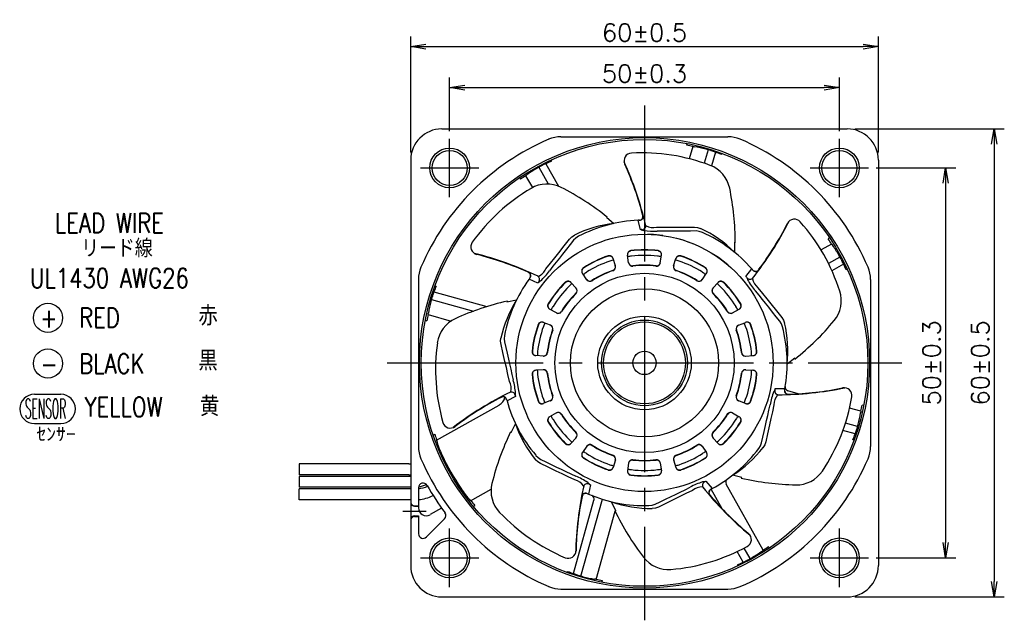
# Model space of a CAD drawing. Extents: x 179 to 469, y 175 to 263.
# Tile 2 of 2: x 342 to 469, y 186 to 263. Entities that reach past the tile are written whole.
import ezdxf

# ---------------------------------------------------------------- set-up
doc = ezdxf.new("R2010")
doc.units = 0
doc.header["$MEASUREMENT"] = 0
doc.header["$PDSIZE"] = -0.5
for name, pattern in [('CENTER', [27, 20, -2, 3, -2]), ('DASHED', [5, 3, -2]), ('MS', [0])]:
    doc.linetypes.add(name, pattern=pattern)
doc.layers.get('0').update_dxf_attribs({"linetype": 'CONTINUOUS'})
doc.layers.get('DEFPOINTS').update_dxf_attribs({"linetype": 'CONTINUOUS'})
for name, color, linetype in [('1DIM', 8, 'CONTINUOUS'), ('1MISC', 8, 'CONTINUOUS'), ('1TEXT', 8, 'CONTINUOUS'), ('CENTER_L', 4, 'CENTER'), ('DASH_L', 4, 'DASHED'), ('PV_PRIMARY', 2, 'MS'), ('SOLID_M', 2, 'CONTINUOUS'), ('WA', 7, 'CONTINUOUS')]:
    doc.layers.add(name, color=color, linetype=linetype)
doc.styles.get("Standard").update_dxf_attribs({"font": 'ROMANS.shx', "bigfont": 'BIGFONT.shx'})
doc.dimstyles.new('ARROW_ARROW', dxfattribs={"dimscale": 0, "dimtxt": 3.5, "dimasz": 3, "dimexe": 2, "dimexo": 1.5, "dimgap": 1, "dimtad": 1, "dimdec": 1, "dimdsep": 46, "dimtxsty": 'STANDARD', "dimblk1": 'OPEN', "dimblk2": 'OPEN', "dimsah": 1, "dimcen": 0, "dimclrd": 256, "dimclre": 256, "dimclrt": 256, "dimadec": 0, "dimazin": 0, "dimtfac": 1, "dimtdec": 1, "dimtmove": 0, "dimatfit": 3, "dimldrblk": 'OPEN', "dimfxl": 1, "dimtolj": 1, "dimarcsym": 0})

# ---------------------------------------------------------------- blocks, each defined once
blk = doc.blocks.new('_OPEN')
at = {"color": 0, "linetype": 'ByBlock'}
for p, q in [((-1, 0.167), (0, 0)), ((0, 0), (-1, -0.167)), ((0, 0), (-1, 0))]:
    blk.add_line(p, q, dxfattribs=at)
blk = doc.blocks.new('*D7')
at = {"layer": '1DIM', "lineweight": -2, "transparency": 16777216}
for p, q in [((392.53, 246.4), (392.53, 261.29)), ((452.53, 246.4), (452.53, 261.29)), ((394.48, 259.99), (450.58, 259.99))]:
    blk.add_line(p, q, dxfattribs=at)
at = {"layer": 'DEFPOINTS', "color": 0, "transparency": 16777216}
for p in [(452.53, 259.99), (392.53, 245.43), (452.53, 245.43)]:
    blk.add_point(p, dxfattribs=at)
at = {"layer": '1DIM', "lineweight": -2, "transparency": 16777216, "xscale": 1.95, "yscale": 1.95, "zscale": 1.95, "rotation": 180}
blk.add_blockref('_OPEN', (392.53, 259.99), dxfattribs=at)
at = {"layer": '1DIM', "lineweight": -2, "transparency": 16777216, "xscale": 1.95, "yscale": 1.95, "zscale": 1.95}
blk.add_blockref('_OPEN', (452.53, 259.99), dxfattribs=at)
at = {"layer": '1DIM', "transparency": 16777216, "insert": (422.53, 261.78), "char_height": 2.275, "attachment_point": 5}
blk.add_mtext('60±0.5', dxfattribs=at)
blk = doc.blocks.new('*D8')
at = {"layer": '1DIM', "lineweight": -2, "transparency": 16777216}
for p, q in [((397.53, 249.15), (397.53, 256.03)), ((447.53, 249.15), (447.53, 256.03)), ((399.48, 254.73), (445.58, 254.73))]:
    blk.add_line(p, q, dxfattribs=at)
at = {"layer": 'DEFPOINTS', "color": 0, "transparency": 16777216}
for p in [(447.53, 254.73), (397.53, 248.18), (447.53, 248.18)]:
    blk.add_point(p, dxfattribs=at)
at = {"layer": '1DIM', "lineweight": -2, "transparency": 16777216, "xscale": 1.95, "yscale": 1.95, "zscale": 1.95, "rotation": 180}
blk.add_blockref('_OPEN', (397.53, 254.73), dxfattribs=at)
at = {"layer": '1DIM', "lineweight": -2, "transparency": 16777216, "xscale": 1.95, "yscale": 1.95, "zscale": 1.95}
blk.add_blockref('_OPEN', (447.53, 254.73), dxfattribs=at)
at = {"layer": '1DIM', "transparency": 16777216, "insert": (422.53, 256.52), "char_height": 2.275, "attachment_point": 5}
blk.add_mtext('50±0.3', dxfattribs=at)
blk = doc.blocks.new('*D9')
at = {"layer": '1DIM', "lineweight": -2, "transparency": 16777216}
for p, q in [((449.5, 249.43), (468.69, 249.43)), ((467.39, 247.48), (467.39, 191.38)), ((449.5, 189.43), (468.69, 189.43))]:
    blk.add_line(p, q, dxfattribs=at)
at = {"layer": 'DEFPOINTS', "color": 0, "transparency": 16777216}
for p in [(448.53, 249.43), (448.53, 189.43), (467.39, 189.43)]:
    blk.add_point(p, dxfattribs=at)
at = {"layer": '1DIM', "lineweight": -2, "transparency": 16777216, "xscale": 1.95, "yscale": 1.95, "zscale": 1.95}
for p, rotation in [((467.39, 249.43), 90), ((467.39, 189.43), 270)]:
    blk.add_blockref('_OPEN', p, dxfattribs=dict(at, rotation=rotation))
at = {"layer": '1DIM', "transparency": 16777216, "insert": (465.6, 219.43), "char_height": 2.275, "attachment_point": 5, "rotation": 90}
blk.add_mtext('60±0.5', dxfattribs=at)
blk = doc.blocks.new('*D10')
at = {"layer": '1DIM', "lineweight": -2, "transparency": 16777216}
for p, q in [((452.25, 244.43), (462.45, 244.43)), ((461.15, 242.48), (461.15, 196.38)), ((452.25, 194.43), (462.45, 194.43))]:
    blk.add_line(p, q, dxfattribs=at)
at = {"layer": 'DEFPOINTS', "color": 0, "transparency": 16777216}
for p in [(451.28, 244.43), (451.28, 194.43), (461.15, 194.43)]:
    blk.add_point(p, dxfattribs=at)
at = {"layer": '1DIM', "lineweight": -2, "transparency": 16777216, "xscale": 1.95, "yscale": 1.95, "zscale": 1.95}
for p, rotation in [((461.15, 244.43), 90), ((461.15, 194.43), 270)]:
    blk.add_blockref('_OPEN', p, dxfattribs=dict(at, rotation=rotation))
at = {"layer": '1DIM', "transparency": 16777216, "insert": (459.36, 219.43), "char_height": 2.275, "attachment_point": 5, "rotation": 90}
blk.add_mtext('50±0.3', dxfattribs=at)

msp = doc.modelspace()

# ---------------------------------------------------------------- linework, layer by layer
at = {"color": 7, "linetype": 'Continuous', "lineweight": 25}
for p, q in [((407.64, 231.09), (407.63, 231.1)), ((404.12, 215.06), (404.11, 215.06))]:
    msp.add_line(p, q, dxfattribs=at)
msp.add_arc((422.53, 219.43), 18.3, 297.6727, 298.2845, dxfattribs=at)
at = {"layer": '1MISC', "color": 7}
for centre in [(346, 225.2), (346, 219.36)]:
    msp.add_circle(centre, 1.87, dxfattribs=at)
for centre, start, end in [((344.25, 213.53), 90, 270), ((347.64, 213.53), 270, 90)]:
    msp.add_arc(centre, 1.87, start, end, dxfattribs=at)
at = {"layer": 'CENTER_L'}
for p, q in [((422.53, 252.43), (422.53, 186.43)), ((397.53, 240.68), (397.53, 248.18)), ((447.53, 240.68), (447.53, 248.18)), ((393.78, 244.43), (401.28, 244.43)), ((443.78, 244.43), (451.28, 244.43)), ((389.53, 219.43), (455.53, 219.43)), ((391.53, 200.43), (394.53, 200.43)), ((397.53, 190.68), (397.53, 198.18)), ((447.53, 190.68), (447.53, 198.18)), ((393.78, 194.43), (401.28, 194.43)), ((443.78, 194.43), (451.28, 194.43))]:
    msp.add_line(p, q, dxfattribs=at)
at = {"layer": 'DASH_L'}
msp.add_arc((422.53, 219.43), 16.5, 47.0702, 88.5642, dxfattribs=at)
at = {"layer": 'PV_PRIMARY'}
for p, q in [((378.21, 206.48), (378.21, 205.08)), ((392.29, 206.48), (378.21, 206.48)), ((392.29, 205.08), (378.21, 205.08)), ((378.21, 204.88), (378.21, 203.48)), ((392.53, 204.88), (378.21, 204.88)), ((392.53, 203.48), (378.21, 203.48)), ((378.21, 201.88), (378.21, 203.28)), ((392.53, 203.28), (378.21, 203.28)), ((392.53, 201.88), (378.21, 201.88))]:
    msp.add_line(p, q, dxfattribs=at)
at = {"layer": 'SOLID_M'}
for p, q in [((396.53, 249.43), (448.53, 249.43)), ((411.81, 248.43), (433.24, 248.43)), ((427.99, 247.55), (427.93, 247.34)), ((428.72, 247.18), (428.28, 245.61)), ((430.68, 246.75), (430.2, 245.03)), ((431.63, 246.44), (431.14, 244.69)), ((392.53, 245.43), (392.53, 193.43)), ((410.51, 245.44), (410.59, 245.31)), ((432.42, 246.31), (432.38, 246.17)), ((452.53, 245.43), (452.53, 193.43)), ((408.97, 244.51), (410.18, 242.37)), ((409.86, 244.96), (411.48, 242.09)), ((406.51, 243.18), (406.61, 242.99)), ((407.28, 243.43), (408.14, 241.91)), ((417.75, 238.12), (417.64, 238.1)), ((417.64, 238.1), (418.6, 237.3)), ((422, 236.5), (421.71, 237.71)), ((446.28, 235.45), (446.09, 235.34)), ((434.08, 234.89), (434.06, 233.64)), ((434.17, 234.82), (434.08, 234.89)), ((446.53, 234.67), (445.18, 233.91)), ((418.79, 231.87), (418.5, 232.82)), ((420.49, 232.26), (420.34, 233.24)), ((424.56, 232.26), (424.71, 233.24)), ((426.26, 231.87), (426.55, 232.82)), ((447.61, 232.98), (446.15, 232.16)), ((435.55, 230.49), (436.31, 231.47)), ((448.06, 232.09), (446.58, 231.25)), ((448.54, 231.44), (448.41, 231.37)), ((393.53, 230.14), (393.53, 208.71)), ((408.84, 229.66), (407.72, 230.18)), ((415.13, 230.1), (414.56, 230.93)), ((429.92, 230.1), (430.49, 230.93)), ((451.53, 230.14), (451.53, 208.71)), ((395.64, 229.32), (395.78, 229.28)), ((413.76, 229.01), (413.09, 229.75)), ((431.29, 229.01), (431.97, 229.75)), ((395.2, 227.58), (400.61, 226.07)), ((395.51, 228.53), (402.28, 226.64)), ((404.88, 227.25), (406.11, 227.5)), ((404.93, 227.35), (404.88, 227.25)), ((411.23, 225.84), (410.36, 226.33)), ((433.82, 225.84), (434.69, 226.33)), ((394.4, 224.89), (394.61, 224.83)), ((394.77, 225.62), (397.71, 224.8)), ((410.47, 224.26), (409.54, 224.63)), ((434.58, 224.26), (435.51, 224.63)), ((409.56, 220.3), (408.57, 220.37)), ((435.49, 220.3), (436.49, 220.37)), ((441.82, 220.03), (440.83, 219.27)), ((441.82, 219.92), (441.82, 220.03)), ((409.56, 218.55), (408.57, 218.48)), ((435.49, 218.55), (436.49, 218.48)), ((439.29, 216.14), (440.53, 216.16)), ((405.99, 215.11), (404.89, 214.56)), ((442.25, 215.47), (440.93, 215.84)), ((395.85, 209.51), (403.89, 214.03)), ((410.47, 214.59), (409.54, 214.22)), ((434.58, 214.59), (435.51, 214.22)), ((450.28, 213.23), (448.84, 213.63)), ((450.65, 213.96), (450.44, 214.02)), ((411.23, 213.01), (410.36, 212.52)), ((433.82, 213.01), (434.69, 212.52)), ((405.41, 210.51), (405.97, 211.62)), ((449.85, 211.27), (448.31, 211.7)), ((395.41, 210.18), (395.6, 210.28)), ((405.36, 210.61), (405.41, 210.51)), ((413.76, 209.84), (413.09, 209.1)), ((431.29, 209.84), (431.97, 209.1)), ((449.54, 210.32), (447.98, 210.76)), ((415.13, 208.75), (414.56, 207.92)), ((429.92, 208.75), (430.49, 207.92)), ((449.41, 209.53), (449.27, 209.57)), ((418.79, 206.98), (418.5, 206.03)), ((420.49, 206.59), (420.34, 205.61)), ((424.56, 206.59), (424.71, 205.61)), ((426.26, 206.98), (426.55, 206.03)), ((435.03, 204.72), (433.82, 205.02)), ((434.94, 204.65), (435.03, 204.72)), ((393.53, 203.42), (393.53, 201.05)), ((415.59, 203.81), (415.33, 202.6)), ((430.41, 204.27), (431.2, 203.31)), ((437.77, 195.42), (433.01, 203.87)), ((400.22, 201.75), (402.84, 203.23)), ((432.49, 200.73), (431.07, 203.24)), ((393.03, 201.1), (393.53, 201.1)), ((393.03, 201.05), (393.53, 201.05)), ((393.53, 201.05), (393.53, 200.84)), ((400.56, 201.03), (400.76, 201.14)), ((413.42, 192.41), (416.05, 201.82)), ((414.37, 192.1), (417.12, 201.94)), ((418.83, 200.48), (418.3, 201.62)), ((393.03, 199.8), (393.53, 199.8)), ((393.03, 199.75), (393.53, 199.75)), ((393.53, 199.8), (393.53, 197.53)), ((396.5, 200.8), (395.02, 199.97)), ((416.33, 191.67), (418.77, 200.4)), ((418.72, 200.5), (418.83, 200.48)), ((396.88, 199.43), (394.55, 197.11)), ((438.55, 195.67), (438.44, 195.86)), ((435.19, 193.89), (434.43, 195.25)), ((436.08, 194.34), (435.32, 195.69)), ((434.54, 193.42), (434.47, 193.54)), ((412.63, 192.54), (412.67, 192.68)), ((417.06, 191.3), (417.12, 191.51)), ((411.81, 190.43), (433.24, 190.43)), ((396.53, 189.43), (448.53, 189.43))]:
    msp.add_line(p, q, dxfattribs=at)
at = {"layer": 'SOLID_M', "flags": 128}
for points in [[(428.72, 247.18), (428.81, 247.17), (428.92, 247.15)], [(407.28, 243.43), (407.35, 243.49), (407.44, 243.56)], [(422.7, 237.01), (422.71, 237), (422.73, 236.99)], [(424.07, 236.82), (424.99, 236.82), (425.86, 236.83), (426.7, 236.83), (427.87, 236.83), (428.93, 236.84)], [(429.16, 236.35), (428.43, 236.34), (427.68, 236.34), (426.88, 236.34), (426.23, 236.34), (425.58, 236.34), (424.89, 236.33), (424.16, 236.33)], [(428.93, 236.84), (429.34, 236.8), (429.73, 236.67)], [(429.95, 236.15), (429.56, 236.29), (429.16, 236.35)], [(409.89, 231.48), (410.46, 232.2), (411.01, 232.9), (411.52, 233.55), (412.24, 234.46), (412.91, 235.29)], [(413.43, 235.16), (412.99, 234.59), (412.52, 234), (412.02, 233.38), (411.62, 232.87), (411.21, 232.36), (410.78, 231.82), (410.33, 231.24)], [(412.91, 235.29), (413.19, 235.58), (413.54, 235.81)], [(414.07, 235.66), (413.73, 235.44), (413.43, 235.16)], [(446.53, 234.67), (446.59, 234.6), (446.66, 234.51)], [(408.89, 230.52), (408.9, 230.53), (408.92, 230.53)], [(436.38, 230.25), (436.38, 230.24), (436.38, 230.22)], [(439.89, 224.79), (439.43, 225.35), (438.96, 225.94), (438.47, 226.56), (438.07, 227.07), (437.66, 227.58), (437.22, 228.12), (436.76, 228.68)], [(437.09, 229.07), (437.67, 228.34), (438.22, 227.66), (438.74, 227.01), (439.47, 226.1), (440.14, 225.27)], [(394.77, 225.62), (394.78, 225.71), (394.8, 225.82)], [(440.14, 225.27), (440.36, 224.93), (440.5, 224.54)], [(440.23, 224.05), (440.1, 224.44), (439.89, 224.79)], [(404.12, 221.8), (404.07, 222.2), (404.11, 222.61)], [(404.57, 222.94), (404.52, 222.53), (404.55, 222.12)], [(405.22, 217.06), (405.01, 217.96), (404.81, 218.82), (404.62, 219.63), (404.36, 220.76), (404.12, 221.8)], [(404.55, 222.12), (404.72, 221.42), (404.89, 220.69), (405.07, 219.91), (405.21, 219.29), (405.36, 218.64), (405.52, 217.94), (405.68, 217.26)], [(405.34, 215.68), (405.35, 215.7), (405.36, 215.71)], [(439.63, 215.34), (439.62, 215.33), (439.6, 215.32)], [(437.55, 209.19), (437.7, 209.9), (437.87, 210.64), (438.05, 211.41), (438.19, 212.04), (438.34, 212.68), (438.49, 213.36), (438.64, 214.07)], [(439.14, 214.05), (438.94, 213.15), (438.75, 212.29), (438.57, 211.48), (438.31, 210.34), (438.08, 209.3)], [(450.28, 213.23), (450.27, 213.14), (450.25, 213.03)], [(437.18, 208.47), (437.4, 208.81), (437.55, 209.19)], [(438.08, 209.3), (437.95, 208.92), (437.73, 208.56)], [(408.58, 207.57), (408.87, 207.29), (409.21, 207.05)], [(409.2, 206.51), (408.85, 206.73), (408.55, 207.02)], [(413.59, 204.42), (412.75, 204.82), (411.96, 205.2), (411.21, 205.56), (410.16, 206.06), (409.2, 206.51)], [(409.21, 207.05), (409.86, 206.75), (410.55, 206.42), (411.26, 206.08), (411.84, 205.8), (412.43, 205.51), (413.06, 205.22), (413.72, 204.91)], [(414.74, 203.66), (414.73, 203.67), (414.72, 203.69)], [(423.89, 201.3), (424.54, 201.62), (425.22, 201.95), (425.94, 202.29), (426.52, 202.57), (427.11, 202.86), (427.73, 203.16), (428.39, 203.49)], [(430, 203.51), (429.98, 203.51), (429.96, 203.51)], [(428.69, 203.08), (427.85, 202.68), (427.06, 202.29), (426.31, 201.93), (425.27, 201.42), (424.31, 200.95)], [(423.1, 201.13), (423.5, 201.18), (423.89, 201.3)], [(424.31, 200.95), (423.93, 200.82), (423.52, 200.76)], [(437.77, 195.42), (437.71, 195.36), (437.61, 195.29)], [(416.33, 191.67), (416.25, 191.68), (416.13, 191.7)]]:
    msp.add_lwpolyline(points, dxfattribs=at)
at = {"layer": 'SOLID_M'}
for centre, radius in [((422.53, 219.43), 28.88), ((422.53, 219.43), 28.65), ((397.53, 244.43), 2.55), ((397.53, 244.43), 2.25), ((447.53, 244.43), 2.55), ((447.53, 244.43), 2.25), ((422.53, 219.43), 16.5), ((422.53, 219.43), 11.5), ((422.53, 219.43), 9.5), ((422.53, 219.43), 6), ((422.53, 219.43), 5.5), ((422.53, 219.43), 5.25), ((422.53, 219.43), 1.5), ((397.53, 194.43), 2.55), ((397.53, 194.43), 2.25), ((447.53, 194.43), 2.55), ((447.53, 194.43), 2.25)]:
    msp.add_circle(centre, radius, dxfattribs=at)
for centre, radius, start, end in [((396.53, 245.43), 4, 90, 180), ((448.53, 245.43), 4, 0, 90), ((422.53, 219.43), 31.2, 113.2026, 156.7974), ((411.81, 244.43), 4, 90, 113.2026), ((433.24, 244.43), 4, 66.7974, 90), ((422.53, 219.43), 31.2, 23.2026, 66.7974), ((420.9, 245.34), 1, 93.0488, 204.5114), ((422.16, 221.6), 24.77, 69.2074, 93.0488), ((422.53, 219.43), 28.43, 77.4183, 79.0341), ((425.3, 227.21), 20.27, 75.4648, 79.6972), ((426.89, 233.42), 13.86, 72.5664, 75.3698), ((422.53, 219.43), 28.52, 72.3845, 72.6343), ((430.2, 243.22), 3.52, 66.1298, 74.2986), ((422.53, 219.43), 28.5, 69.7658, 71.3775), ((422.53, 219.43), 28.5, 114.7658, 116.3775), ((380.08, 227.08), 43.77, 13.1149, 24.4679), ((418.98, 226.89), 20.27, 120.4648, 124.6972), ((415.71, 232.41), 13.86, 117.5665, 120.3696), ((422.53, 219.43), 28.52, 117.3845, 117.6343), ((411.13, 241.68), 3.52, 111.1308, 119.2975), ((384.01, 228.52), 39.54, 14.3742, 24.5114), ((429.54, 241.02), 4, 11.6433, 69.2074), ((422.53, 219.43), 28.43, 122.4183, 124.0341), ((420.6, 220.5), 24.77, 120.6359, 144.4773), ((410.01, 238.37), 4, 63.0718, 120.6359), ((396.17, 211.12), 34.56, 51.3725, 63.0718), ((399.61, 234.85), 34.56, 359.9439, 11.6433), ((422.53, 219.43), 18.3, 92.5702, 117.5105), ((422.53, 219.43), 18.3, 91.9585, 92.5702), ((421.83, 238.21), 0.5, 272.117, 14.3742), ((422.53, 219.43), 18.3, 92.0998, 92.117), ((421.88, 238.21), 0.5, 271.9585, 14.9143), ((402.04, 257.39), 43.77, 321.6864, 333.0463), ((441.77, 236.85), 1, 41.6202, 153.0828), ((424, 221.06), 24.77, 17.7788, 41.6202), ((420.34, 222.04), 15.36, 96.4793, 116.2838), ((422.53, 219.43), 17.09, 91.1068, 91.7811), ((431.63, 267.97), 32.88, 253.1385, 253.7466), ((422.19, 237.01), 0.5, 271.1068, 13.2672), ((423.7, 245.33), 9.01, 261.8796, 272.9102), ((423.64, 238.86), 2.08, 243.9598, 281.8022), ((423.21, 222.77), 15.35, 45.0478, 64.858), ((405.62, 255.21), 39.54, 322.9456, 333.0828), ((422.53, 219.43), 18.3, 41.1416, 66.0819), ((422.53, 219.43), 28.43, 32.4183, 34.0341), ((401.25, 234.31), 1, 144.4773, 255.94), ((420.83, 233.32), 0.5, 96.9689, 189.0206), ((420.84, 233.28), 0.5, 96.9318, 188.9816), ((422.53, 219.43), 14.5, 83.0467, 96.9533), ((422.53, 219.43), 14.46, 83.0529, 96.9471), ((424.21, 233.28), 0.5, 351.0184, 83.0682), ((424.22, 233.32), 0.5, 350.9841, 83.0264), ((429.99, 222.97), 20.27, 30.4648, 34.6972), ((390.07, 191.01), 43.77, 64.5435, 75.9034), ((391.4, 194.98), 39.54, 65.8028, 75.94), ((422.53, 219.43), 14.5, 108.761, 122.6676), ((422.53, 219.43), 14.46, 108.7672, 122.6614), ((422.53, 219.43), 13.79, 108.7928, 122.6357), ((418.02, 232.68), 0.5, 16.6984, 108.7407), ((418.04, 232.64), 0.5, 16.7324, 108.7828), ((422.53, 219.43), 13.78, 106.7141, 108.7929), ((422.53, 219.43), 13.78, 96.9213, 99.0002), ((422.53, 219.43), 13.79, 83.0785, 96.9215), ((422.53, 219.43), 13.78, 80.9998, 83.0787), ((422.52, 219.42), 13.79, 71.2078, 73.2852), ((427.02, 232.64), 0.5, 71.2172, 163.2676), ((427.03, 232.68), 0.5, 71.2547, 163.3063), ((422.53, 219.43), 13.79, 57.3643, 71.2072), ((422.53, 219.43), 14.46, 57.3386, 71.2328), ((422.53, 219.43), 14.5, 57.3324, 71.239), ((435.51, 226.24), 13.86, 27.5665, 30.3696), ((422.53, 219.43), 28.52, 27.3845, 27.6343), ((444.78, 230.82), 3.52, 21.1308, 29.2975), ((397.53, 230.14), 4, 156.7974, 180), ((408.03, 232.41), 2.08, 295.3585, 333.2627), ((403.02, 236.49), 9, 313.3005, 324.3462), ((414.97, 231.21), 0.5, 122.6832, 214.7349), ((414.99, 231.18), 0.5, 122.6461, 214.6959), ((422.53, 219.43), 12.54, 108.912, 122.5166), ((422.53, 219.43), 12.5, 108.9186, 122.51), ((418.3, 231.76), 0.5, 288.912, 16.7143), ((418.31, 231.72), 0.5, 288.9326, 16.7339), ((420.98, 232.37), 0.5, 189, 276.8023), ((420.99, 232.33), 0.5, 188.9864, 276.7757), ((422.53, 219.43), 12.54, 83.1977, 96.8023), ((422.53, 219.43), 12.5, 83.2043, 96.7957), ((424.07, 232.37), 0.5, 263.1977, 351), ((424.06, 232.33), 0.5, 263.2181, 351.0197), ((426.74, 231.72), 0.5, 163.2722, 251.0613), ((426.75, 231.76), 0.5, 163.2857, 251.088), ((422.53, 219.43), 12.5, 57.49, 71.0814), ((422.53, 219.43), 12.54, 57.4834, 71.088), ((430.06, 231.18), 0.5, 325.3041, 57.3539), ((430.08, 231.21), 0.5, 325.2699, 57.3121), ((422.53, 219.43), 18.3, 40.5299, 41.1416), ((436.78, 231.68), 0.5, 220.6884, 322.9456), ((436.82, 231.64), 0.5, 220.5299, 323.4858), ((422.53, 219.43), 28.5, 24.7658, 26.3775), ((447.53, 230.14), 4, 0, 23.2026), ((422.53, 219.43), 18.3, 143.9988, 168.9391), ((407.4, 230.6), 0.5, 323.5456, 65.8028), ((407.44, 230.64), 0.5, 323.3871, 65.9312), ((422.53, 219.43), 18.3, 143.3871, 143.9988), ((408.57, 230.12), 0.5, 322.5353, 64.6958), ((390.26, 256.79), 32.85, 304.5668, 305.1755), ((412.72, 229.41), 0.5, 42.4126, 134.455), ((422.53, 219.42), 13.79, 122.6359, 124.7142), ((415.52, 230.42), 0.5, 214.7143, 302.5166), ((415.54, 230.39), 0.5, 214.7008, 302.49), ((429.51, 230.39), 0.5, 237.5038, 325.3054), ((429.53, 230.42), 0.5, 237.4834, 325.2857), ((422.53, 219.42), 13.79, 55.2858, 57.3642), ((432.33, 229.41), 0.5, 45.5402, 137.5921), ((422.53, 219.43), 17.09, 39.6782, 40.3525), ((466.08, 242.54), 32.79, 201.7092, 202.319), ((436.06, 230.65), 0.5, 219.6782, 321.8386), ((443.5, 234.65), 9, 210.4433, 221.489), ((438.41, 230.67), 2.08, 192.5013, 230.4056), ((422.53, 219.43), 28.5, 159.7658, 161.3775), ((422.53, 219.43), 17.09, 142.5353, 143.2096), ((422.53, 219.43), 14.5, 134.4752, 148.3819), ((422.53, 219.43), 14.46, 134.4815, 148.3757), ((422.53, 219.43), 13.79, 134.5071, 148.35), ((412.75, 229.38), 0.5, 42.4468, 134.4969), ((422.52, 219.43), 13.77, 132.4276, 134.5079), ((413.37, 228.7), 0.5, 314.6263, 42.4286), ((413.39, 228.68), 0.5, 314.6466, 42.4484), ((431.66, 228.68), 0.5, 137.5577, 225.3473), ((431.69, 228.7), 0.5, 137.5714, 225.3737), ((422.54, 219.44), 13.77, 45.4917, 47.5728), ((432.31, 229.38), 0.5, 45.5031, 137.5532), ((422.53, 219.43), 13.79, 31.65, 45.4929), ((422.53, 219.43), 14.46, 31.6243, 45.5185), ((422.53, 219.43), 14.5, 31.6181, 45.5248), ((408.53, 223.79), 13.86, 162.5664, 165.3698), ((422.53, 219.43), 28.52, 162.3845, 162.6343), ((398.73, 227.1), 3.52, 156.1298, 164.2986), ((419.12, 219.34), 15.36, 147.9078, 167.7124), ((422.53, 219.43), 12.54, 134.6263, 148.2308), ((422.53, 219.43), 12.5, 134.6329, 148.2243), ((422.53, 219.43), 12.5, 31.7757, 45.3671), ((422.53, 219.43), 12.54, 31.7692, 45.3737), ((443.78, 227.41), 4, 320.2147, 17.7788), ((414.75, 222.2), 20.27, 165.4648, 169.6972), ((412.59, 193.65), 34.56, 102.8011, 114.5004), ((410.6, 226.76), 0.5, 148.3975, 240.4493), ((410.64, 226.74), 0.5, 148.3602, 240.4104), ((422.52, 219.43), 13.78, 148.3493, 150.4294), ((422.53, 219.43), 13.78, 29.5712, 31.65), ((434.41, 226.74), 0.5, 299.5896, 31.6398), ((434.45, 226.76), 0.5, 299.5555, 31.5978), ((422.53, 219.43), 28.43, 167.4183, 169.0341), ((399.91, 221.46), 4, 114.5004, 172.0645), ((411.44, 226.29), 0.5, 240.4285, 328.2308), ((411.47, 226.27), 0.5, 240.415, 328.2042), ((433.58, 226.27), 0.5, 211.7898, 299.591), ((433.61, 226.29), 0.5, 211.7692, 299.5715), ((422.53, 219.43), 14.5, 160.1895, 174.0962), ((422.53, 219.43), 14.46, 160.1958, 174.09), ((422.53, 219.43), 13.79, 160.2214, 174.0643), ((409.35, 224.17), 0.5, 68.127, 160.1692), ((409.39, 224.15), 0.5, 68.1612, 160.2112), ((422.53, 219.42), 13.79, 158.143, 160.2214), ((422.53, 219.43), 12.54, 160.3406, 173.9451), ((422.53, 219.43), 12.5, 160.3471, 173.9386), ((410.25, 223.81), 0.5, 340.3406, 68.1429), ((410.28, 223.8), 0.5, 340.3608, 68.1628), ((434.77, 223.8), 0.5, 111.8435, 199.6329), ((434.8, 223.81), 0.5, 111.8571, 199.6594), ((422.53, 219.43), 12.5, 6.0614, 19.6529), ((422.53, 219.43), 12.54, 6.0549, 19.6594), ((422.52, 219.42), 13.79, 19.7788, 21.8568), ((435.66, 224.15), 0.5, 19.7888, 111.8388), ((422.53, 219.43), 13.79, 5.9357, 19.7786), ((435.7, 224.17), 0.5, 19.8262, 111.8777), ((422.53, 219.43), 14.46, 5.91, 19.8042), ((422.53, 219.43), 14.5, 5.9038, 19.8105), ((422.53, 219.43), 18.3, 349.7131, 14.6534), ((425.56, 220.98), 15.36, 353.6221, 13.4267), ((420.3, 246.96), 34.56, 308.5154, 320.2147), ((420.49, 218.59), 24.77, 172.0645, 195.9059), ((408.6, 220.87), 0.5, 174.1119, 266.1634), ((408.64, 220.86), 0.5, 174.0746, 266.1246), ((422.52, 219.43), 13.78, 174.064, 176.1432), ((409.56, 220.8), 0.5, 266.1429, 353.9451), ((409.6, 220.8), 0.5, 266.1293, 353.9185), ((435.45, 220.8), 0.5, 186.0755, 273.8767), ((435.49, 220.8), 0.5, 186.0549, 273.8571), ((422.52, 219.42), 13.79, 3.8574, 5.9355), ((436.41, 220.86), 0.5, 273.8754, 5.9254), ((436.45, 220.87), 0.5, 273.8413, 5.8835), ((409.56, 218.05), 0.5, 6.0549, 93.8571), ((409.6, 218.05), 0.5, 6.0755, 93.8767), ((435.45, 218.05), 0.5, 86.1293, 173.9185), ((435.49, 218.05), 0.5, 86.1429, 173.9451), ((408.6, 217.98), 0.5, 93.8413, 185.8835), ((422.53, 219.43), 14.5, 185.9038, 199.8105), ((408.64, 217.99), 0.5, 93.8754, 185.9254), ((422.53, 219.43), 14.46, 185.91, 199.8042), ((422.53, 219.43), 13.79, 183.8574, 185.9355), ((422.53, 219.43), 13.79, 185.9357, 199.7786), ((422.53, 219.43), 12.54, 186.0549, 199.6594), ((422.53, 219.43), 12.5, 186.0614, 199.6529), ((422.53, 219.43), 12.5, 340.3471, 353.9386), ((422.53, 219.43), 12.54, 340.3406, 353.9451), ((422.53, 219.43), 13.79, 340.2214, 354.0643), ((422.53, 219.43), 14.46, 340.1958, 354.09), ((422.53, 219.43), 14.5, 340.1895, 354.0962), ((422.53, 219.42), 13.78, 354.064, 356.1432), ((436.41, 217.99), 0.5, 354.0746, 86.1246), ((436.45, 217.98), 0.5, 354.1119, 86.1634), ((403.34, 216.19), 2.08, 346.7873, 24.6911), ((397.02, 214.81), 9, 4.7291, 15.7747), ((467.83, 199.74), 32.88, 150.2813, 150.8894), ((422.53, 219.43), 17.09, 348.2496, 348.9239), ((439.43, 259.11), 43.77, 270.2578, 281.6177), ((422.53, 219.43), 18.3, 349.1013, 349.7131), ((441, 215.92), 0.5, 169.2599, 271.517), ((441.07, 216.32), 0.5, 170.5009, 254.394), ((439.96, 254.95), 39.54, 271.517, 281.6543), ((448.15, 215.24), 1, 350.1916, 101.6543), ((424.51, 176.34), 43.77, 115.9721, 127.332), ((422.23, 179.85), 39.54, 117.2313, 127.3685), ((403.15, 215.34), 1.5, 299.394, 346.9391), ((404.35, 214.62), 0.5, 14.8157, 117.3597), ((404.36, 214.57), 0.5, 14.9742, 117.2313), ((422.53, 219.43), 18.3, 194.8157, 195.4274), ((405.46, 215.18), 0.5, 13.9639, 116.1243), ((422.53, 219.43), 17.09, 193.9639, 194.6382), ((373.19, 217.5), 32.86, 355.9953, 356.6038), ((422.53, 219.43), 13.79, 199.7788, 201.8568), ((410.25, 215.04), 0.5, 291.8571, 19.6594), ((410.28, 215.05), 0.5, 291.8435, 19.6329), ((434.77, 215.05), 0.5, 160.3608, 248.1628), ((434.8, 215.04), 0.5, 160.3406, 248.1429), ((422.53, 219.43), 13.79, 338.143, 340.2214), ((447.51, 212.52), 9, 159.0148, 170.0604), ((441.22, 214.01), 2.08, 141.073, 178.977), ((439.74, 215.84), 0.5, 168.2496, 270.41), ((440.99, 215.87), 0.5, 169.1013, 272.0572), ((424.73, 219.29), 24.77, 326.3502, 350.1916), ((422.53, 219.43), 18.3, 195.4274, 220.3677), ((409.35, 214.68), 0.5, 199.8262, 291.8777), ((409.39, 214.7), 0.5, 199.7888, 291.8388), ((435.66, 214.7), 0.5, 248.1612, 340.2112), ((435.7, 214.68), 0.5, 248.127, 340.1692), ((422.53, 219.43), 28.43, 347.4183, 349.0341), ((410.6, 212.09), 0.5, 119.5555, 211.5978), ((410.64, 212.11), 0.5, 119.5896, 211.6398), ((422.52, 219.42), 13.78, 209.5712, 211.65), ((411.44, 212.56), 0.5, 31.7692, 119.5715), ((411.47, 212.58), 0.5, 31.7898, 119.591), ((422.53, 219.43), 12.54, 211.7692, 225.3737), ((422.53, 219.43), 12.5, 211.7757, 225.3671), ((422.53, 219.43), 12.5, 314.6329, 328.2243), ((422.53, 219.43), 12.54, 314.6263, 328.2308), ((433.58, 212.58), 0.5, 60.415, 148.2042), ((433.61, 212.56), 0.5, 60.4285, 148.2308), ((422.54, 219.42), 13.78, 328.3493, 330.4294), ((434.41, 212.11), 0.5, 328.3602, 60.4104), ((434.45, 212.09), 0.5, 328.3975, 60.4493), ((430.31, 216.65), 20.27, 345.4648, 349.6972), ((397.62, 212.07), 1, 195.9059, 307.3685), ((420.46, 216.71), 15.36, 199.3364, 219.1409), ((422.53, 219.43), 14.5, 211.6181, 225.5248), ((422.53, 219.43), 14.46, 211.6243, 225.5185), ((422.53, 219.43), 13.79, 211.65, 225.4929), ((422.53, 219.43), 13.79, 314.5071, 328.35), ((422.53, 219.43), 14.46, 314.4815, 328.3757), ((422.53, 219.43), 14.5, 314.4752, 328.3819), ((436.53, 215.06), 13.86, 342.5664, 345.3698), ((422.53, 219.43), 28.43, 198.7529, 200.3892), ((436.48, 195.58), 34.56, 154.2296, 165.929), ((413.37, 210.15), 0.5, 317.5714, 45.3737), ((413.39, 210.17), 0.5, 317.5577, 45.3473), ((431.66, 210.17), 0.5, 134.6466, 222.4484), ((431.69, 210.15), 0.5, 134.6263, 222.4286), ((422.53, 219.43), 28.5, 339.7658, 341.3775), ((446.32, 211.75), 3.52, 336.1298, 344.2986), ((422.53, 219.43), 28.52, 342.3845, 342.6343), ((397.53, 208.71), 4, 180, 203.2026), ((404.25, 211.61), 8.66, 194.0745, 207.4867), ((412.72, 209.44), 0.5, 225.5402, 317.5921), ((412.75, 209.47), 0.5, 225.5031, 317.5532), ((422.51, 219.41), 13.77, 225.4917, 227.5728), ((415.52, 208.43), 0.5, 57.4834, 145.2857), ((415.54, 208.46), 0.5, 57.5038, 145.3054), ((422.53, 219.43), 12.54, 237.4834, 251.088), ((422.53, 219.43), 12.5, 237.49, 251.0814), ((422.53, 219.43), 12.5, 288.9186, 302.51), ((422.53, 219.43), 12.54, 288.912, 302.5166), ((429.51, 208.46), 0.5, 34.7008, 122.49), ((429.53, 208.43), 0.5, 34.7143, 122.5166), ((422.53, 219.43), 18.3, 298.2845, 323.2248), ((422.53, 219.42), 13.77, 312.4276, 314.5079), ((432.31, 209.47), 0.5, 222.4468, 314.4969), ((432.33, 209.44), 0.5, 222.4126, 314.455), ((425.63, 218.02), 15.36, 302.1935, 321.9981), ((447.53, 208.71), 4, 336.7974, 0), ((422.53, 219.43), 28.52, 204.4657, 214.3223), ((414.97, 207.64), 0.5, 145.2699, 237.3121), ((414.99, 207.67), 0.5, 145.3041, 237.3539), ((422.53, 219.43), 13.79, 235.2858, 237.3642), ((422.53, 219.43), 14.5, 237.3324, 251.239), ((422.53, 219.43), 14.46, 237.3386, 251.2328), ((422.53, 219.43), 13.79, 237.3643, 251.2072), ((418.3, 207.09), 0.5, 343.2857, 71.088), ((418.31, 207.13), 0.5, 343.2722, 71.0613), ((426.74, 207.13), 0.5, 108.9326, 196.7339), ((426.75, 207.09), 0.5, 108.912, 196.7143), ((422.53, 219.43), 13.79, 288.7928, 302.6357), ((422.53, 219.43), 14.46, 288.7672, 302.6614), ((422.53, 219.43), 14.5, 288.761, 302.6676), ((422.53, 219.43), 13.79, 302.6359, 304.7142), ((430.06, 207.67), 0.5, 302.6461, 34.6959), ((430.08, 207.64), 0.5, 302.6832, 34.7349), ((392.29, 210.08), 3.6, 270, 273.786), ((422.53, 219.43), 31.2, 203.2026, 246.7974), ((418.02, 206.17), 0.5, 251.2547, 343.3063), ((418.04, 206.21), 0.5, 251.2172, 343.2676), ((422.53, 219.43), 13.79, 251.2078, 253.2852), ((420.99, 206.52), 0.5, 83.2181, 171.0197), ((420.98, 206.48), 0.5, 83.1977, 171), ((422.53, 219.43), 12.54, 263.1977, 276.8023), ((422.53, 219.43), 12.5, 263.2043, 276.7957), ((424.06, 206.52), 0.5, 8.9864, 96.7757), ((424.07, 206.48), 0.5, 9, 96.8023), ((422.53, 219.42), 13.78, 286.7141, 288.7929), ((427.02, 206.21), 0.5, 196.7324, 288.7828), ((427.03, 206.17), 0.5, 196.6984, 288.7407), ((422.53, 219.43), 31.2, 293.2026, 336.7974), ((392.29, 210.08), 5, 270, 272.7248), ((410.23, 196.61), 9, 56.1576, 67.2033), ((420.83, 205.53), 0.5, 170.9841, 263.0264), ((420.84, 205.57), 0.5, 171.0184, 263.0682), ((422.53, 219.42), 13.78, 260.9998, 263.0787), ((422.53, 219.43), 14.5, 263.0467, 276.9533), ((422.53, 219.43), 14.46, 263.0529, 276.9471), ((422.53, 219.43), 13.79, 263.0785, 276.9215), ((422.53, 219.42), 13.78, 276.9213, 279.0002), ((424.21, 205.57), 0.5, 276.9318, 8.9816), ((424.22, 205.53), 0.5, 276.9689, 9.0206), ((442.67, 238.34), 34.56, 257.0868, 268.7861), ((442.02, 207.78), 4, 268.7861, 326.3502), ((394.13, 203.42), 0.6, 29.4056, 180), ((393.13, 206.88), 3.6, 276.3538, 295.7215), ((392.71, 208.48), 5, 279.5947, 291.6874), ((422.53, 219.43), 32, 209.4056, 216.8882), ((406.84, 203.01), 4, 165.929, 223.4931), ((413.09, 202.4), 2.08, 38.2157, 76.1199), ((457.45, 194.11), 43.77, 167.4007, 178.7606), ((415.2, 203.44), 0.5, 65.3925, 167.5529), ((393.32, 179.71), 32.79, 47.4234, 48.0333), ((422.53, 219.43), 17.09, 245.3925, 246.0668), ((432.7, 195.59), 9, 107.5862, 118.6319), ((429.95, 201.44), 2.08, 89.6442, 127.5484), ((430.46, 203.73), 0.5, 116.821, 218.9815), ((435.38, 171.76), 32.85, 98.8525, 99.4611), ((464.09, 230.95), 43.77, 218.8293, 230.1891), ((422.53, 219.43), 17.09, 296.821, 297.4953), ((433.44, 204.12), 0.5, 125.5009, 209.394), ((393.13, 206.88), 5, 274.5702, 297.1494), ((408.29, 209.35), 11.09, 212.7724, 223.2424), ((453.28, 194.52), 39.54, 168.6599, 178.7971), ((414.95, 202.22), 0.5, 66.2442, 169.2), ((415, 202.2), 0.5, 66.4027, 168.6599), ((422.53, 219.43), 18.3, 246.2442, 246.8559), ((422.53, 219.43), 18.3, 246.8559, 271.7962), ((415.57, 201.96), 0.5, 344.394, 68.2872), ((431.26, 202.78), 0.5, 117.6727, 220.6286), ((431.3, 202.8), 0.5, 117.8313, 220.0884), ((461.17, 227.94), 39.54, 220.0884, 230.2257), ((393.03, 201.6), 0.5, 180, 270), ((393.03, 201.55), 0.5, 180, 270), ((422.53, 219.43), 28.43, 218.3989, 220.0351), ((423.36, 216.12), 15.36, 250.765, 270.5695), ((393.03, 199.3), 0.5, 90, 180), ((393.03, 199.25), 0.5, 90, 180), ((394.53, 200.84), 1, 180, 299.394), ((396.45, 199.86), 0.6, 315, 36.8882), ((421.91, 217.31), 24.77, 223.4931, 247.3345), ((449.87, 215.47), 34.56, 205.6582, 217.3575), ((394.13, 197.53), 0.6, 180, 315), ((435.24, 196.78), 1, 298.7631, 50.2257), ((423.8, 217.62), 24.77, 274.9216, 298.7631), ((422.53, 219.43), 28.43, 302.4183, 304.0341), ((412.75, 195.37), 1, 247.3345, 358.7971), ((426.07, 211.96), 20.27, 300.4648, 304.6972), ((396.53, 193.43), 4, 180, 270), ((425.58, 196.93), 4, 217.3575, 274.9216), ((422.53, 219.43), 28.5, 294.7658, 296.3775), ((433.92, 197.17), 3.52, 291.1308, 299.2975), ((422.53, 219.43), 28.52, 297.3845, 297.6343), ((429.34, 206.44), 13.86, 297.5665, 300.3696), ((448.53, 193.43), 4, 270, 0), ((422.53, 219.43), 28.5, 249.7658, 251.3775), ((415.05, 196.19), 4.11, 246.7192, 253.7092), ((422.53, 219.43), 28.52, 252.3845, 252.6343), ((418.12, 205.25), 13.67, 252.5478, 255.3883), ((419.76, 211.65), 20.28, 255.4657, 259.6962), ((411.81, 194.43), 4, 246.7974, 270), ((422.53, 219.43), 28.43, 257.4183, 259.0341), ((433.24, 194.43), 4, 270, 293.2026)]:
    msp.add_arc(centre, radius, start, end, dxfattribs=at)
at = {"layer": 'WA'}
for p, q in [((344.25, 215.41), (347.64, 215.41)), ((344.25, 211.66), (347.64, 211.66))]:
    msp.add_line(p, q, dxfattribs=at)

# ---------------------------------------------------------------- texts
at = {"layer": '1MISC', "color": 7}
for s, width, p in [('+  RED  ', 0.8, (345.01, 223.98)), ('-  BLACK ', 0.8, (345.03, 218.08)), ('SENSOR', 0.4, (343.04, 212.32)), ('YELLOW', 0.8, (350.67, 212.54))]:
    msp.add_text(s, height=2.5, dxfattribs=dict(at, width=width)).set_placement(p)
at = {"layer": '1MISC', "width": 0.9}
for s, p in [('赤', (365.3, 224.22)), ('黒', (365.3, 218.45)), ('黄', (365.49, 212.61))]:
    msp.add_text(s, height=2.5, dxfattribs=at).set_placement(p)
at = {"layer": '1MISC'}
msp.add_text('ｾﾝｻｰ', height=1.929, dxfattribs=at).set_placement((344.52, 209.28))
at = {"layer": '1TEXT', "color": 0, "width": 0.8}
for s, p in [('LEAD WIRE', (346.89, 236.11)), ('UL1430 AWG26', (343.66, 229.05))]:
    msp.add_text(s, height=2.5, dxfattribs=at).set_placement(p)
at = {"layer": '1TEXT', "width": 0.9}
msp.add_text('リード線 ', height=2.315, dxfattribs=at).set_placement((350.26, 232.96))

# ---------------------------------------------------------------- dimensions: what is measured, and where the dimension line sits
at = {"layer": '1DIM'}
for base, p1, p2, override, picture, middle in [((452.53, 259.99), (392.53, 245.43), (452.53, 245.43), {"dimscale": 0.65, "dimtol": 1, "dimtp": 0.5, "dimtm": 0.5, "dimtolj": 0}, '*D7', (422.53, 259.99)), ((447.53, 254.73), (397.53, 248.18), (447.53, 248.18), {"dimscale": 0.65, "dimtol": 1, "dimtp": 0.3, "dimtm": 0.3, "dimtolj": 0}, '*D8', (422.53, 254.73))]:
    dim = msp.add_linear_dim(base=base, p1=p1, p2=p2, dimstyle='ARROW_ARROW', override=override, dxfattribs=at)
    dim.commit()
    dim.dimension.update_dxf_attribs({"geometry": picture, "text_midpoint": middle, "dimtype": 160})
for base, p1, p2, override, picture, middle in [((467.39, 189.43), (448.53, 249.43), (448.53, 189.43), {"dimscale": 0.65, "dimtol": 1, "dimtp": 0.5, "dimtm": 0.5, "dimtolj": 0}, '*D9', (467.39, 219.43)), ((461.15, 194.43), (451.28, 244.43), (451.28, 194.43), {"dimscale": 0.65, "dimtol": 1, "dimtp": 0.3, "dimtm": 0.3, "dimtolj": 0}, '*D10', (461.15, 219.43))]:
    dim = msp.add_linear_dim(base=base, p1=p1, p2=p2, angle=90, dimstyle='ARROW_ARROW', override=override, dxfattribs=at)
    dim.commit()
    dim.dimension.update_dxf_attribs({"geometry": picture, "text_midpoint": middle, "dimtype": 160})

doc.saveas('drawing.dxf')
